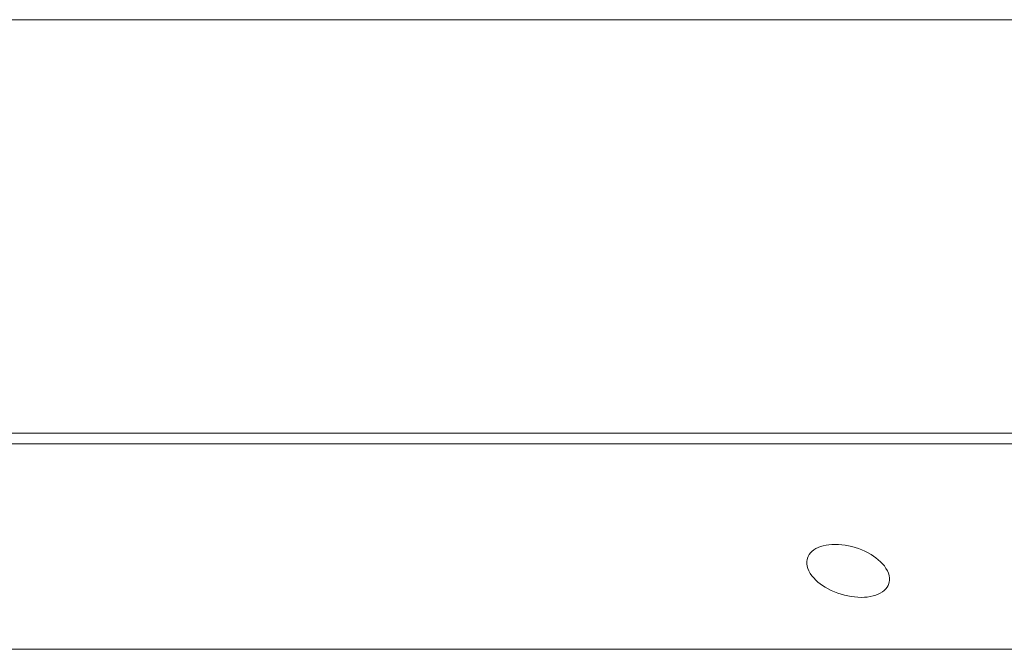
# Model space of a CAD drawing. Header units: millimetres. Extents: x 14311 to 14900, y 137 to 970.
# Tile 4 of 10: x 14601 to 14630, y 289 to 307. Entities that reach past the tile are written whole.
import ezdxf

# ---------------------------------------------------------------- set-up
doc = ezdxf.new("R2010")
doc.units = ezdxf.units.MM
doc.header["$LTSCALE"] = 0.3
doc.layers.add('轮廓线', color=7, linetype='Continuous', lineweight=20)

msp = doc.modelspace()

# ---------------------------------------------------------------- linework, layer by layer
at = {"layer": '轮廓线'}
for p, q in [((14679.409, 307.461), (14570.724, 307.461)), ((14685.358, 295.34), (14576.672, 295.34)), ((14685.51, 295.029), (14576.825, 295.029)), ((14670.969, 288.999), (14597.56, 288.999))]:
    msp.add_line(p, q, dxfattribs=at)
for points, knots in [([(14626.781, 291.299), (14626.681, 291.501), (14626.282, 291.844), (14625.685, 292.055), (14625.168, 292.089), (14624.83, 292.032), (14624.566, 291.898), (14624.459, 291.745), (14624.435, 291.668)], [0, 0, 0, 0, 0.246059, 0.541353, 0.683032, 0.807818, 0.911768, 1, 1, 1, 1]), ([(14624.435, 291.668), (14624.426, 291.64), (14624.402, 291.516), (14624.436, 291.385), (14624.478, 291.299)], [0, 0, 0, 0, 0.235713, 1, 1, 1, 1]), ([(14624.478, 291.299), (14624.577, 291.097), (14624.976, 290.754), (14625.574, 290.544), (14626.09, 290.51), (14626.428, 290.566), (14626.693, 290.701), (14626.8, 290.853), (14626.824, 290.93)], [0, 0, 0, 0, 0.246059, 0.541353, 0.683032, 0.807818, 0.911768, 1, 1, 1, 1]), ([(14626.824, 290.93), (14626.832, 290.959), (14626.856, 291.083), (14626.823, 291.213), (14626.781, 291.299)], [0, 0, 0, 0, 0.235713, 1, 1, 1, 1])]:
    msp.add_open_spline(points, degree=3, knots=knots, dxfattribs=at)

doc.saveas('drawing.dxf')
